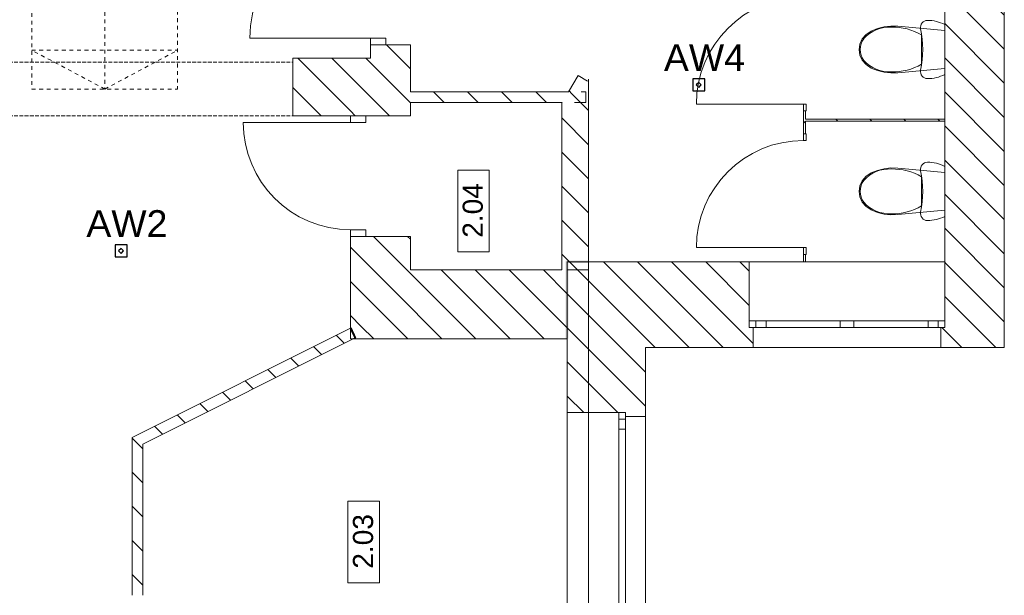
# Model space of a CAD drawing. Header units: millimetres. Extents: x -146116 to 602001, y -318793 to 100489.
# Tile 22 of 100: x 330274 to 337629, y -191595 to -187297. Entities that reach past the tile are written whole.
import ezdxf

# ---------------------------------------------------------------- set-up
doc = ezdxf.new("R2010")
doc.units = ezdxf.units.MM
doc.header["$LTSCALE"] = 0.1
doc.header["$MEASUREMENT"] = 0
doc.linetypes.add('eks Rzut piętra II$0$Krawędzie ukryte', pattern=[391.222223, 282.222223, -109])
doc.linetypes.add('eks Rzut piętra II$0$Przerywana', pattern=[564.444447, 282.222223, -282.222223])
for name, color, linetype, lineweight in [('eks Rzut piętra II$0$poziom_3 (1)_7_0_Nr_pióra__81_Nr_pióra__1', 8, 'Continuous', 18), ('eks Rzut piętra II$0$poziom_3 (1)_7_Drzwi ArchiCAD_Nr_pióra__27_Nr_pióra__7', 8, 'Continuous', 18), ('eks Rzut piętra II$0$poziom_3 (1)_7_Drzwi ArchiCAD_Nr_pióra__81_Nr_pióra__1', 8, 'Continuous', 18), ('eks Rzut piętra II$0$poziom_3 (1)_7_Konstrukcja - Belki_Nr_pióra__1_Nr_pióra__7', 8, 'Continuous', 18), ('eks Rzut piętra II$0$poziom_3 (1)_7_Konstrukcja - Schody_Nr_pióra__81_Nr_pióra__1', 8, 'Continuous', 18), ('eks Rzut piętra II$0$poziom_3 (1)_7_Konstrukcja - Stropy_Nr_pióra__81_Nr_pióra__1', 8, 'Continuous', 18), ('eks Rzut piętra II$0$poziom_3 (1)_7_Konstrukcja - Ściany zew_Nr_pióra__107_Nr_pióra__11', 8, 'Continuous', 18), ('eks Rzut piętra II$0$poziom_3 (1)_7_Konstrukcja - Ściany zew_Nr_pióra__27_Nr_pióra__7', 8, 'Continuous', 18), ('eks Rzut piętra II$0$poziom_3 (1)_7_Metryczki pomieszczeń ArchiCADa_Nr_pióra__6_Nr_pióra__5', 8, 'Continuous', 18), ('eks Rzut piętra II$0$poziom_3 (1)_7_Okna ArchiCADa_Nr_pióra__101_Nr_pióra__252', 8, 'Continuous', 18), ('eks Rzut piętra II$0$poziom_3 (1)_7_Okna ArchiCADa_Nr_pióra__27_Nr_pióra__7', 8, 'Continuous', 18), ('eks Rzut piętra II$0$poziom_3 (1)_7_Okna ArchiCADa_Nr_pióra__81_Nr_pióra__1', 8, 'Continuous', 18), ('Oświetlenie ewakuacyjne', 3, 'Continuous', 20)]:
    doc.layers.add(name, color=color, linetype=linetype, lineweight=lineweight)
doc.layers.add('eks Rzut piętra II$0$poziom_3 (1)_7_2D - Ogólne_Nr_pióra__19', color=8, linetype='Continuous')
doc.layers.add('LUXIONA', color=92, linetype='Continuous')
doc.styles.add('ARIAL', font='arial.ttf')
doc.styles.add('eks Rzut piętra II$0$GENERATED_STYLE_1', font='arial.ttf')
pattern_1 = [(135, (238251.98, 12155.94), (127.2792, 127.2792), [])]

# ---------------------------------------------------------------- blocks, each defined once
blk = doc.blocks.new('eks Rzut piętra II')
at = {"layer": 'eks Rzut piętra II$0$poziom_3 (1)_7_2D - Ogólne_Nr_pióra__19', "linetype": 'Continuous', "lineweight": 0}
for points in [[(233626, 22092.1), (233644.4, 22092.1), (233644.4, 22657.3), (233796.2, 22657.3), (233796.2, 22675), (233626, 22675)], [(232060.1, 22093.1), (232060.5, 22101.7), (232025.7, 22177), (232013, 22164.4), (232046, 22098.6), (232032.9, 22093.1)]]:
    blk.add_hatch(color=256, dxfattribs=at).paths.add_polyline_path(points)
at = {"layer": 'eks Rzut piętra II$0$poziom_3 (1)_7_Konstrukcja - Ściany zew_Nr_pióra__107_Nr_pióra__11', "linetype": 'Continuous', "lineweight": 18}
h = blk.add_hatch(dxfattribs=at)
h.set_pattern_fill('BLOCZKI_CERAMICZNE_0007', color=256, angle=270, style=0, pattern_type=2)
h.set_pattern_definition(pattern_1)
h.paths.add_polyline_path([(236902, 22025.9), (236902, 30575.9), (236457, 29955.9), (236457, 22665.9)])
h = blk.add_hatch(dxfattribs=at)
h.set_pattern_fill('BLOCZKI_CERAMICZNE_0007', color=256, angle=270, style=0, pattern_type=2)
h.set_pattern_definition(pattern_1)
h.paths.add_polyline_path([(232467, 24185.9), (232467, 24285.9), (232167, 24285.9), (232167, 24185.9)])
h = blk.add_hatch(dxfattribs=at)
h.set_pattern_fill('BLOCZKI_CERAMICZNE_0007', color=256, angle=270, style=0, pattern_type=2)
h.set_pattern_definition(pattern_1)
h.paths.add_polyline_path([(231587, 23755.9), (232017, 23755.9), (232017, 24185.9), (231587, 24185.9)])
h = blk.add_hatch(dxfattribs=at)
h.set_pattern_fill('BLOCZKI_CERAMICZNE_0007', color=256, angle=270, style=0, pattern_type=2)
h.set_pattern_definition(pattern_1)
h.paths.add_polyline_path([(232017, 23755.9), (232467, 23755.9), (232467, 24185.9), (232017, 24185.9)])
h = blk.add_hatch(dxfattribs=at)
h.set_pattern_fill('BLOCZKI_CERAMICZNE_0007', color=256, angle=270, style=0, pattern_type=2)
h.set_pattern_definition(pattern_1)
h.paths.add_polyline_path([(233719.5, 24056), (233597, 23853.2), (233783.3, 24017.5)])
h = blk.add_hatch(dxfattribs=at)
h.set_pattern_fill('BLOCZKI_CERAMICZNE_0007', color=256, angle=270, style=0, pattern_type=2)
h.set_pattern_definition(pattern_1)
h.paths.add_polyline_path([(233797, 22605.9), (233797, 24029.5), (233597, 23853.2), (233597, 22605.9)])
h = blk.add_hatch(dxfattribs=at)
h.set_pattern_fill('BLOCZKI_CERAMICZNE_0007', color=256, angle=270, style=0, pattern_type=2)
h.set_pattern_definition(pattern_1)
h.paths.add_polyline_path([(232467, 23935.9), (232467, 23855.9), (233598.6, 23855.9), (233647, 23935.9)])
h = blk.add_hatch(dxfattribs=at)
h.set_pattern_fill('BLOCZKI_CERAMICZNE_0007', color=256, angle=270, style=0, pattern_type=2)
h.set_pattern_definition(pattern_1)
h.paths.add_polyline_path([(235402, 23792.9), (235402, 23621.6), (235417, 23621.6), (235417, 23792.9)])
h = blk.add_hatch(dxfattribs=at)
h.set_pattern_fill('BLOCZKI_CERAMICZNE_0007', color=256, angle=270, style=0, pattern_type=2)
h.set_pattern_definition(pattern_1)
h.paths.add_polyline_path([(236457, 23730.9), (235417, 23730.9), (235417, 23715.9), (236457, 23715.9)])
h = blk.add_hatch(dxfattribs=at)
h.set_pattern_fill('BLOCZKI_CERAMICZNE_0007', color=256, angle=270, style=0, pattern_type=2)
h.set_pattern_definition(pattern_1)
h.paths.add_polyline_path([(232017, 22855.9), (232017, 22090.9), (232467, 22605.9), (232467, 22855.9)])
h = blk.add_hatch(dxfattribs=at)
h.set_pattern_fill('BLOCZKI_CERAMICZNE_0007', color=256, angle=270, style=0, pattern_type=2)
h.set_pattern_definition(pattern_1)
h.paths.add_polyline_path([(235027, 22025.9), (235027, 22175.9), (234997, 22175.9), (234997, 22665.9), (233637, 22665.9), (234222, 22025.9)])
h = blk.add_hatch(dxfattribs=at)
h.set_pattern_fill('BLOCZKI_CERAMICZNE_0007', color=256, angle=270, style=0, pattern_type=2)
h.set_pattern_definition(pattern_1)
h.paths.add_polyline_path([(234222, 21510.9), (234222, 22025.9), (233637, 22665.9), (233637, 21540.9), (234072, 21540.9), (234072, 21510.9)])
h = blk.add_hatch(dxfattribs=at)
h.set_pattern_fill('BLOCZKI_CERAMICZNE_0007', color=256, angle=270, style=0, pattern_type=2)
h.set_pattern_definition(pattern_1)
h.paths.add_polyline_path([(236427, 22025.9), (236902, 22025.9), (236457, 22665.9), (236457, 22175.9), (236427, 22175.9)])
h = blk.add_hatch(dxfattribs=at)
h.set_pattern_fill('BLOCZKI_CERAMICZNE_0007', color=256, angle=270, style=0, pattern_type=2)
h.set_pattern_definition(pattern_1)
h.paths.add_polyline_path([(233637, 22605.9), (232467, 22605.9), (232017, 22090.9), (233637, 22090.9)])
h = blk.add_hatch(dxfattribs=at)
h.set_pattern_fill('BLOCZKI_CERAMICZNE_0007', color=256, angle=270, style=0, pattern_type=2)
h.set_pattern_definition(pattern_1)
h.paths.add_polyline_path([(232017, 22170.9), (230387, 21354.6), (230467, 21305.2), (232052.8, 22099.4)])
h = blk.add_hatch(dxfattribs=at)
h.set_pattern_fill('BLOCZKI_CERAMICZNE_0007', color=256, angle=270, style=0, pattern_type=2)
h.set_pattern_definition(pattern_1)
h.paths.add_polyline_path([(230387, 21354.6), (230387, 20175.9), (230467, 20175.9), (230467, 21305.2)])
at = {"layer": 'eks Rzut piętra II$0$poziom_3 (1)_7_0_Nr_pióra__81_Nr_pióra__1', "linetype": 'Continuous', "lineweight": 18}
for p, q in [((236003.6, 24420.4), (235953.8, 24408)), ((236054.9, 24425.9), (236003.6, 24420.4)), ((236106.6, 24424.3), (236054.9, 24425.9)), ((236457, 24391.9), (236106.6, 24424.3)), ((236277.5, 24428.5), (236276, 24417)), ((236281.5, 24439.4), (236277.5, 24428.5)), ((236287.8, 24449.2), (236281.5, 24439.4)), ((236296.1, 24457.3), (236287.8, 24449.2)), ((236306, 24463.4), (236296.1, 24457.3)), ((236317, 24467.2), (236306, 24463.4)), ((236328.5, 24468.4), (236317, 24467.2)), ((236345.2, 24468), (236328.5, 24468.4)), ((236361.8, 24466.5), (236345.2, 24468)), ((236378.2, 24464.1), (236361.8, 24466.5)), ((236394.6, 24460.7), (236378.2, 24464.1)), ((236410.6, 24456.3), (236394.6, 24460.7)), ((236426.4, 24451), (236410.6, 24456.3)), ((236441.9, 24444.8), (236426.4, 24451)), ((236457, 24437.7), (236441.9, 24444.8)), ((236457, 24064.2), (236457, 24437.7)), ((235869.7, 24363.3), (235841.2, 24330.3)), ((235906.9, 24388.9), (235869.7, 24363.3)), ((235953.8, 24408), (235906.9, 24388.9)), ((236059, 24418), (236059, 24418)), ((236276, 24417), (236277, 24405.4)), ((236277, 24405.4), (236283.8, 24367.2)), ((236283.8, 24367.2), (236288.7, 24328.6)), ((236283.9, 24250.9), (236283.9, 24359.9)), ((236457, 24110), (236457, 24391.9)), ((235823.2, 24292), (235817, 24250.9)), ((235841.2, 24330.3), (235823.2, 24292)), ((235852.4, 24332), (235852.4, 24332.1)), ((236288.7, 24328.6), (236291.6, 24289.8)), ((236291.6, 24289.8), (236292.6, 24250.9)), ((235817, 24250.9), (235823.2, 24209.9)), ((235823.2, 24209.9), (235841.2, 24171.6)), ((235825.6, 24250.9), (235825.6, 24250.9)), ((236283.9, 24142), (236283.9, 24250.9)), ((236291.6, 24212.1), (236288.7, 24173.3)), ((236292.6, 24250.9), (236291.6, 24212.1)), ((235841.2, 24171.6), (235869.7, 24138.5)), ((235852.4, 24169.9), (235852.4, 24169.9)), ((235869.7, 24138.5), (235906.9, 24112.9)), ((236283.8, 24134.7), (236277, 24096.4)), ((236288.7, 24173.3), (236283.8, 24134.7)), ((236283.9, 24142), (236283.9, 24142.1)), ((235906.9, 24112.9), (235953.8, 24093.9)), ((235953.8, 24093.9), (236003.6, 24081.5)), ((236003.6, 24081.5), (236054.9, 24076)), ((236054.9, 24076), (236106.6, 24077.6)), ((236059, 24083.9), (236059, 24084)), ((236106.6, 24077.6), (236457, 24110)), ((236277, 24096.4), (236276, 24084.9)), ((236276, 24084.9), (236277.5, 24073.4)), ((236277.5, 24073.4), (236281.5, 24062.5)), ((236281.5, 24062.5), (236287.8, 24052.7)), ((236287.8, 24052.7), (236296.1, 24044.6)), ((236410.6, 24045.6), (236426.4, 24050.9)), ((236426.4, 24050.9), (236441.9, 24057.1)), ((236441.9, 24057.1), (236457, 24064.2)), ((236296.1, 24044.6), (236306, 24038.5)), ((236306, 24038.5), (236317, 24034.7)), ((236317, 24034.7), (236328.5, 24033.4)), ((236328.5, 24033.4), (236345.2, 24033.9)), ((236345.2, 24033.9), (236361.8, 24035.4)), ((236361.8, 24035.4), (236378.2, 24037.8)), ((236378.2, 24037.8), (236394.6, 24041.2)), ((236394.6, 24041.2), (236410.6, 24045.6)), ((236287.8, 23390), (236281.5, 23380.3)), ((236296.1, 23398.1), (236287.8, 23390)), ((236306, 23404.2), (236296.1, 23398.1)), ((236317, 23408), (236306, 23404.2)), ((236328.5, 23409.3), (236317, 23408)), ((236345.2, 23408.8), (236328.5, 23409.3)), ((236361.8, 23407.3), (236345.2, 23408.8)), ((236378.2, 23404.9), (236361.8, 23407.3)), ((236394.6, 23401.5), (236378.2, 23404.9)), ((236410.6, 23397.2), (236394.6, 23401.5)), ((236426.4, 23391.9), (236410.6, 23397.2)), ((236441.9, 23385.7), (236426.4, 23391.9)), ((235906.9, 23329.8), (235869.7, 23304.2)), ((235953.8, 23348.8), (235906.9, 23329.8)), ((236003.6, 23361.2), (235953.8, 23348.8)), ((236054.9, 23366.7), (236003.6, 23361.2)), ((236106.6, 23365.1), (236054.9, 23366.7)), ((236059, 23358.8), (236059, 23358.9)), ((236457, 23332.8), (236106.6, 23365.1)), ((236277.5, 23369.4), (236276, 23357.9)), ((236276, 23357.9), (236277, 23346.3)), ((236277, 23346.3), (236283.8, 23308)), ((236281.5, 23380.3), (236277.5, 23369.4)), ((236457, 23378.6), (236441.9, 23385.7)), ((236457, 23005), (236457, 23378.6)), ((236457, 23050.8), (236457, 23332.8)), ((235841.2, 23271.1), (235823.2, 23232.8)), ((235869.7, 23304.2), (235841.2, 23271.1)), ((235852.4, 23272.9), (235852.4, 23272.9)), ((236283.8, 23308), (236288.7, 23269.4)), ((236283.9, 23191.8), (236283.9, 23300.7)), ((236288.7, 23269.4), (236291.6, 23230.7)), ((235823.2, 23232.8), (235817, 23191.8)), ((235817, 23191.8), (235823.2, 23150.7)), ((235825.6, 23191.8), (235825.6, 23191.8)), ((236283.9, 23082.8), (236283.9, 23191.8)), ((236291.6, 23230.7), (236292.6, 23191.8)), ((236292.6, 23191.8), (236291.6, 23152.9)), ((235823.2, 23150.7), (235841.2, 23112.4)), ((235841.2, 23112.4), (235869.7, 23079.4)), ((235852.4, 23110.7), (235852.4, 23110.7)), ((236288.7, 23114.2), (236283.8, 23075.6)), ((236291.6, 23152.9), (236288.7, 23114.2)), ((235869.7, 23079.4), (235906.9, 23053.8)), ((235906.9, 23053.8), (235953.8, 23034.8)), ((235953.8, 23034.8), (236003.6, 23022.4)), ((236003.6, 23022.4), (236054.9, 23016.9)), ((236059, 23024.8), (236059, 23024.8)), ((236106.6, 23018.4), (236457, 23050.8)), ((236277, 23037.3), (236276, 23025.7)), ((236276, 23025.7), (236277.5, 23014.2)), ((236283.8, 23075.6), (236277, 23037.3)), ((236283.9, 23082.8), (236283.9, 23082.9)), ((236054.9, 23016.9), (236106.6, 23018.4)), ((236277.5, 23014.2), (236281.5, 23003.3)), ((236281.5, 23003.3), (236287.8, 22993.6)), ((236287.8, 22993.6), (236296.1, 22985.5)), ((236296.1, 22985.5), (236306, 22979.4)), ((236306, 22979.4), (236317, 22975.6)), ((236317, 22975.6), (236328.5, 22974.3)), ((236328.5, 22974.3), (236345.2, 22974.8)), ((236345.2, 22974.8), (236361.8, 22976.2)), ((236361.8, 22976.2), (236378.2, 22978.7)), ((236378.2, 22978.7), (236394.6, 22982.1)), ((236394.6, 22982.1), (236410.6, 22986.4)), ((236410.6, 22986.4), (236426.4, 22991.7)), ((236426.4, 22991.7), (236441.9, 22997.9)), ((236441.9, 22997.9), (236457, 23005))]:
    blk.add_line(p, q, dxfattribs=at)
for centre, radius, start, end in [((236044.7, 24161.5), 257, 86.80485, 138.4245), ((236069, 23992.8), 425.4, 59.65177, 91.35393), ((235964.2, 24250.1), 138.6, 143.7772, 179.66441), ((235964.2, 24251.8), 138.6, 180.33559, 216.22281), ((236044.7, 24340.4), 257, 221.5755, 273.19515), ((236069, 24509), 425.4, 268.64607, 300.34823), ((236044.7, 23102.3), 257, 86.80485, 138.4245), ((236069, 22933.7), 425.4, 59.65177, 91.35393), ((235964.2, 23191), 138.6, 143.7772, 179.66441), ((235964.2, 23192.6), 138.6, 180.33559, 216.22281), ((236044.7, 23281.3), 257, 221.5755, 273.19515), ((236069, 23449.9), 425.4, 268.64607, 300.34823)]:
    blk.add_arc(centre, radius, start, end, dxfattribs=at)
at = {"layer": 'eks Rzut piętra II$0$poziom_3 (1)_7_Drzwi ArchiCAD_Nr_pióra__27_Nr_pióra__7', "linetype": 'Continuous', "lineweight": 18}
for p, q in [((232167, 24285.9), (232282, 24285.9)), ((235402, 23792.9), (235417, 23792.9)), ((232017, 23755.9), (232132, 23755.9)), ((235402, 23621.6), (235417, 23621.6)), ((232017, 22855.9), (232132, 22855.9)), ((235402, 22721.6), (235417, 22721.6))]:
    blk.add_line(p, q, dxfattribs=at)
at = {"layer": 'eks Rzut piętra II$0$poziom_3 (1)_7_Drzwi ArchiCAD_Nr_pióra__81_Nr_pióra__1', "linetype": 'Continuous', "lineweight": 18}
for p, q in [((232167, 24335.9), (231267, 24335.9)), ((232167, 24285.9), (232167, 24335.9)), ((232167, 24335.9), (232282, 24335.9)), ((232282, 24285.9), (232167, 24285.9)), ((232282, 24335.9), (232282, 24285.9)), ((235402, 23842.9), (234602, 23842.9)), ((235402, 23792.9), (235402, 23842.9)), ((235402, 23842.9), (235422, 23842.9)), ((235422, 23842.9), (235422, 23792.9)), ((235422, 23792.9), (235402, 23792.9)), ((232017, 23705.9), (231217, 23705.9)), ((232017, 23755.9), (232017, 23705.9)), ((232132, 23755.9), (232017, 23755.9)), ((232017, 23705.9), (232132, 23705.9)), ((232132, 23705.9), (232132, 23755.9)), ((235402, 23571.6), (235402, 23621.6)), ((235402, 23621.6), (235422, 23621.6)), ((235422, 23621.6), (235422, 23571.6)), ((235422, 23571.6), (235402, 23571.6)), ((232132, 22905.9), (232017, 22905.9)), ((232017, 22905.9), (232017, 22855.9)), ((232132, 22855.9), (232132, 22905.9)), ((232017, 22855.9), (232132, 22855.9)), ((235402, 22771.6), (234602, 22771.6)), ((235402, 22721.6), (235402, 22771.6)), ((235402, 22771.6), (235422, 22771.6)), ((235422, 22771.6), (235422, 22721.6)), ((235422, 22721.6), (235402, 22721.6))]:
    blk.add_line(p, q, dxfattribs=at)
for centre, radius, start, end in [((232167, 24335.9), 900, 90, 180), ((235402, 23842.9), 800, 90, 180), ((232017, 23705.9), 800, 180, 270), ((235402, 22771.6), 800, 90, 180)]:
    blk.add_arc(centre, radius, start, end, dxfattribs=at)
at = {"layer": 'eks Rzut piętra II$0$poziom_3 (1)_7_Konstrukcja - Belki_Nr_pióra__1_Nr_pióra__7', "linetype": 'eks Rzut piętra II$0$Krawędzie ukryte', "lineweight": 18}
for p, q in [((224107, 24155.9), (231587, 24155.9)), ((231587, 23755.9), (231587, 24155.9)), ((224107, 23755.9), (231587, 23755.9))]:
    blk.add_line(p, q, dxfattribs=at)
at = {"layer": 'eks Rzut piętra II$0$poziom_3 (1)_7_Konstrukcja - Schody_Nr_pióra__81_Nr_pióra__1', "linetype": 'eks Rzut piętra II$0$Przerywana', "lineweight": 18}
for p, q in [((230727, 27476), (230727, 23956)), ((230182, 27241), (230182, 23956)), ((229637, 27006), (229637, 23956)), ((229637, 24246), (230727, 24246)), ((230182, 23956), (229637, 24246)), ((230182, 23956), (230727, 24246)), ((229637, 23956), (230727, 23956)), ((229637, 23956), (230727, 23956))]:
    blk.add_line(p, q, dxfattribs=at)
at = {"layer": 'eks Rzut piętra II$0$poziom_3 (1)_7_Konstrukcja - Stropy_Nr_pióra__81_Nr_pióra__1', "linetype": 'Continuous', "lineweight": 18, "flags": 128}
blk.add_lwpolyline([(215277, 22155.9), (223567, 22155.9), (224247, 22155.9), (224247, 23755.9), (226737, 23755.9), (226737, 24155.9), (228137, 24155.9), (228137, 30096), (232167, 30096), (232167, 29955.9), (236457, 29955.9), (236457, 22665.9), (233797, 22665.9), (233797, 19055.9), (215277, 19055.9)], close=True, dxfattribs=at)
at = {"layer": 'eks Rzut piętra II$0$poziom_3 (1)_7_Konstrukcja - Ściany zew_Nr_pióra__27_Nr_pióra__7', "linetype": 'Continuous', "lineweight": 18}
for p, q in [((232167, 24285.9), (232282, 24285.9)), ((232282, 24285.9), (232467, 24285.9)), ((233719.5, 24056), (233788, 24014.7)), ((235402, 23792.9), (235417, 23792.9)), ((232017, 23755.9), (232132, 23755.9)), ((232132, 23755.9), (232467, 23755.9)), ((235402, 23621.6), (235417, 23621.6)), ((232017, 22855.9), (232132, 22855.9)), ((232132, 22855.9), (232467, 22855.9)), ((234997, 22225.9), (234997, 22665.9)), ((235402, 22721.6), (235417, 22721.6)), ((236457, 22225.9), (236457, 22665.9)), ((234997, 22175.9), (234997, 22225.9)), ((236457, 22175.9), (236457, 22225.9)), ((235027, 22175.9), (234997, 22175.9)), ((235027, 22025.9), (235027, 22175.9)), ((236427, 22025.9), (236427, 22175.9)), ((236427, 22175.9), (236457, 22175.9)), ((234022, 21540.9), (233637, 21540.9)), ((234072, 21540.9), (234022, 21540.9)), ((234072, 21510.9), (234072, 21540.9)), ((234222, 21510.9), (234072, 21510.9))]:
    blk.add_line(p, q, dxfattribs=at)
at = {"layer": 'eks Rzut piętra II$0$poziom_3 (1)_7_Konstrukcja - Ściany zew_Nr_pióra__27_Nr_pióra__7', "linetype": 'Continuous', "lineweight": 18, "flags": 128}
for points in [[(236902, 22025.9), (236902, 30575.9)], [(236457, 24785.4), (236457, 23730.9)], [(232167, 24285.9), (232167, 24185.9)], [(232467, 24185.9), (232467, 24285.9)], [(232017, 24185.9), (231587, 24185.9)], [(231587, 24185.9), (231587, 23755.9)], [(232167, 24185.9), (232017, 24185.9)], [(232467, 23935.9), (232467, 24185.9)], [(233719.5, 24056), (233647, 23935.9)], [(233797, 22605.9), (233797, 24029.5)], [(233647, 23935.9), (232467, 23935.9)], [(233777, 23935.9), (233740.4, 23935.9)], [(233777, 23855.9), (233777, 23935.9)], [(232467, 23755.9), (232467, 23855.9)], [(232467, 23855.9), (233598.6, 23855.9)], [(233598.6, 23855.9), (233597, 23853.2)], [(233597, 23853.2), (233597, 22605.9)], [(233692.1, 23855.9), (233777, 23855.9)], [(235402, 23792.9), (235402, 23621.6)], [(235417, 23730.9), (235417, 23792.9)], [(231587, 23755.9), (232017, 23755.9)], [(236457, 23730.9), (235417, 23730.9)], [(235417, 23621.6), (235417, 23715.9)], [(235417, 23715.9), (236457, 23715.9)], [(236457, 23715.9), (236457, 22665.9)], [(232017, 22855.9), (232017, 22090.9)], [(232467, 22605.9), (232467, 22855.9)], [(234997, 22665.9), (233637, 22665.9)], [(233637, 22665.9), (233637, 21540.9)], [(235402, 22721.6), (235402, 22665.9)], [(235417, 22665.9), (235417, 22721.6)], [(233597, 22605.9), (232467, 22605.9)], [(233637, 22090.9), (233637, 22605.9)], [(233637, 22605.9), (233797, 22605.9)], [(232017, 22170.9), (230387, 21354.6)], [(232052.8, 22099.4), (232017, 22170.9)], [(230467, 21305.2), (232052.8, 22099.4)], [(232017, 22090.9), (233637, 22090.9)], [(234222, 22025.9), (235027, 22025.9)], [(234222, 21510.9), (234222, 22025.9)], [(236427, 22025.9), (236902, 22025.9)], [(230387, 21354.6), (230387, 20175.9)], [(230467, 20175.9), (230467, 21305.2)]]:
    blk.add_lwpolyline(points, dxfattribs=at)
at = {"layer": 'eks Rzut piętra II$0$poziom_3 (1)_7_Metryczki pomieszczeń ArchiCADa_Nr_pióra__6_Nr_pióra__5', "linetype": 'Continuous', "lineweight": 18}
for p, q in [((232818.8, 22739.4), (232818.8, 23349.5)), ((232818.8, 23349.5), (233054.5, 23349.5)), ((233054.5, 23349.5), (233054.5, 22739.4)), ((233054.5, 22739.4), (232818.8, 22739.4)), ((231999.1, 20268.4), (231999.1, 20878.5)), ((231999.1, 20878.5), (232234.8, 20878.5)), ((232234.8, 20878.5), (232234.8, 20268.4)), ((232234.8, 20268.4), (231999.1, 20268.4))]:
    blk.add_line(p, q, dxfattribs=at)
at = {"layer": 'eks Rzut piętra II$0$poziom_3 (1)_7_Okna ArchiCADa_Nr_pióra__101_Nr_pióra__252', "linetype": 'Continuous', "lineweight": 18}
for p, q in [((235122, 22225.9), (234997, 22225.9)), ((235122, 22175.9), (235122, 22225.9)), ((235727, 22225.9), (235677, 22225.9)), ((235677, 22225.9), (235677, 22175.9)), ((235777, 22225.9), (235727, 22225.9)), ((235777, 22175.9), (235777, 22225.9)), ((236457, 22225.9), (236332, 22225.9)), ((236332, 22225.9), (236332, 22175.9)), ((234997, 22175.9), (235122, 22175.9)), ((235677, 22175.9), (235727, 22175.9)), ((235727, 22175.9), (235777, 22175.9)), ((236332, 22175.9), (236457, 22175.9)), ((234022, 21540.9), (234022, 21415.9)), ((234072, 21415.9), (234072, 21540.9)), ((234022, 21415.9), (234072, 21415.9))]:
    blk.add_line(p, q, dxfattribs=at)
at = {"layer": 'eks Rzut piętra II$0$poziom_3 (1)_7_Okna ArchiCADa_Nr_pióra__27_Nr_pióra__7', "linetype": 'Continuous', "lineweight": 18}
for p, q in [((234997, 22175.9), (234997, 22225.9)), ((236457, 22175.9), (236457, 22225.9)), ((235027, 22175.9), (234997, 22175.9)), ((236427, 22175.9), (236457, 22175.9)), ((234072, 21540.9), (234022, 21540.9)), ((234072, 21510.9), (234072, 21540.9))]:
    blk.add_line(p, q, dxfattribs=at)
at = {"layer": 'eks Rzut piętra II$0$poziom_3 (1)_7_Okna ArchiCADa_Nr_pióra__81_Nr_pióra__1', "linetype": 'Continuous', "lineweight": 18}
for p, q in [((236457, 22665.9), (234997, 22665.9)), ((235047, 22175.9), (235047, 22225.9)), ((235677, 22225.9), (235122, 22225.9)), ((236332, 22225.9), (235777, 22225.9)), ((236407, 22175.9), (236407, 22225.9)), ((235122, 22175.9), (235677, 22175.9)), ((235777, 22175.9), (236332, 22175.9)), ((236427, 22025.9), (235027, 22025.9)), ((233637, 21540.9), (233637, 19600.9)), ((234072, 21490.9), (234022, 21490.9)), ((234222, 21510.9), (234222, 19630.9)), ((234022, 21415.9), (234022, 19725.9)), ((234072, 19725.9), (234072, 21415.9))]:
    blk.add_line(p, q, dxfattribs=at)
at = {"layer": 'eks Rzut piętra II$0$poziom_3 (1)_7_Metryczki pomieszczeń ArchiCADa_Nr_pióra__6_Nr_pióra__5', "linetype": 'Continuous', "lineweight": 18, "char_height": 150, "attachment_point": 1, "rotation": 90, "style": 'eks Rzut piętra II$0$GENERATED_STYLE_1'}
for s, insert in [('\\A1;2.04', (232856.1, 22845.6)), ('\\A1;2.03', (232036.4, 20374.6))]:
    blk.add_mtext(s, dxfattribs=dict(at, insert=insert))
blk = doc.blocks.new('LUXIONA - LVNO')
at = {"layer": 'LUXIONA', "color": 1, "lineweight": -2}
for p, q in [((9, 9), (0, 9)), ((0, 9), (0, 0)), ((9, 0), (9, 9)), ((0, 0), (9, 0))]:
    blk.add_line(p, q, dxfattribs=at)
blk.add_lwpolyline([(4.48, 6.3), (2.62, 4.45), (4.48, 2.6), (6.33, 4.45)], close=True, dxfattribs=at)
at = {"layer": 'LUXIONA', "color": 1, "style": 'ARIAL', "flags": 4}
for tag, p in [('TYP', (-13.79, 32.2, -23.7)), ('OBW', (-19.09, -28.02, -23.7))]:
    blk.add_attdef(tag, p, '', height=20, dxfattribs=at)

msp = doc.modelspace()

# ---------------------------------------------------------------- block references
at = {"layer": 'Oświetlenie ewakuacyjne'}
msp.add_blockref('eks Rzut piętra II', (100727, -211770.5), dxfattribs=at)

# ---------------------------------------------------------------- next in the draw order: block references
at = {"layer": 'LUXIONA'}
ref = msp.add_blockref('LUXIONA - LVNO', (335301.1, -187828.9), dxfattribs=dict(at, xscale=10, yscale=10, zscale=10))
ref.add_attrib('TYP', 'AW4', (335086.3, -187679.8, -237), dxfattribs={"color": 1, "height": 200, "style": 'ARIAL'})
ref = msp.add_blockref('LUXIONA - LVNO', (330987, -189068.1), dxfattribs=dict(at, xscale=10, yscale=10, zscale=10))
ref.add_attrib('TYP', 'AW2', (330772.1, -188919, -237), dxfattribs={"color": 1, "height": 200, "style": 'ARIAL'})

doc.saveas('drawing.dxf')
